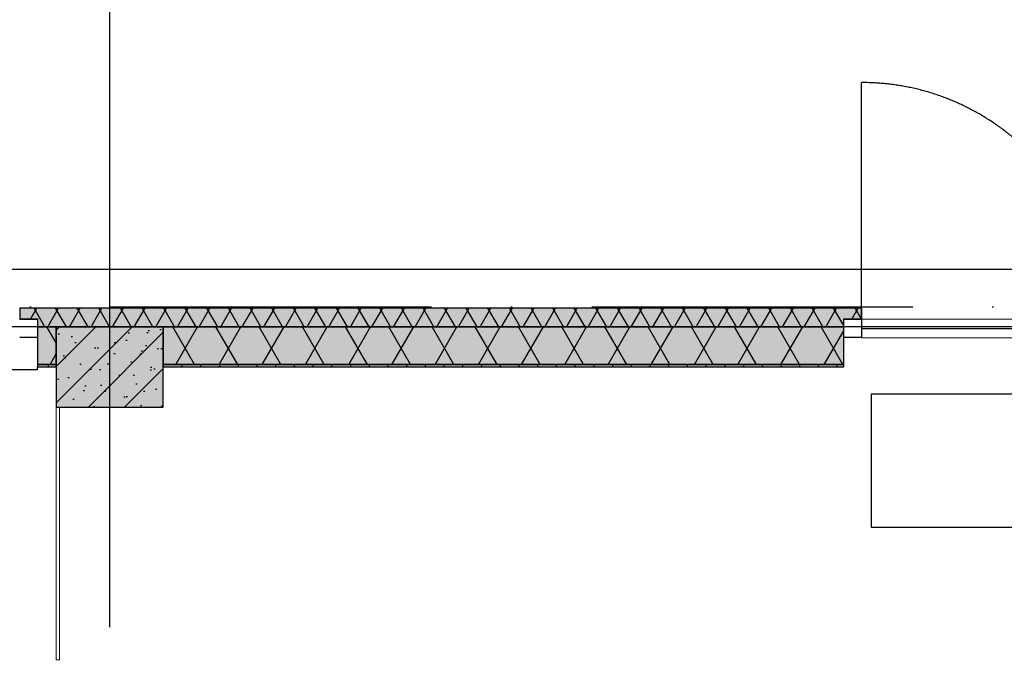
# Model space of a CAD drawing. Header units: millimetres. Extents: x 20872 to 297961, y -293704 to 213007.
# Tile 70 of 256: x 110847 to 114529, y -128523 to -126126. Entities that reach past the tile are written whole.
import ezdxf
from ezdxf.xclip import XClip

# ---------------------------------------------------------------- set-up
doc = ezdxf.new("R2010")
doc.units = ezdxf.units.MM
doc.header["$LTSCALE"] = 100
doc.header["$XCLIPFRAME"] = 2
doc.linetypes.add('ACAD_ISO10W100', pattern=[18, 12, -3, 0, -3])
doc.layers.get('Defpoints').update_dxf_attribs({"color": 181})
for name, color, linetype in [('A--L$7--_stramien', 1, 'Continuous'), ('A--L20--_bovenbouw', 3, 'Continuous'), ('A--L30--_afbouw', 7, 'Continuous'), ('A--L73--_vaste keukenvoorzieningen', 8, 'Continuous'), ('A--T$1A-afwerking', 8, 'Continuous'), ('A--T$7--_stramien', 7, 'Continuous'), ('XREFS', 9, 'Continuous')]:
    doc.layers.add(name, color=color, linetype=linetype)

# ---------------------------------------------------------------- blocks, each defined once
blk = doc.blocks.new('stramienlijnen_1')
at = {"layer": 'A--L$7--_stramien', "color": 1, "linetype": 'ACAD_ISO10W100', "lineweight": -3}
for p, q in [((111184.5, 22800), (111184.5, 27246.1)), ((57184.5, 22800), (138184.5, 22800)), ((111184.5, 0), (111184.5, 22800))]:
    blk.add_line(p, q, dxfattribs=at)
at = {"layer": 'Defpoints'}
blk.add_lwpolyline([(34736.5, 60859.2), (70727.2, 75), (164884.5, 75), (164884.5, 96950), (130834.5, 96950), (130834.5, 22725), (79641, 22725), (51266.3, 70646.6)], dxfattribs=at)
blk = doc.blocks.new('begane grond bestaand leeg')
at = {"color": 8}
blk.add_lwpolyline([(130619.4, 97110), (130619.4, 22940), (79787, 22940), (51443.8, 70808.3), (34518.3, 60786.6), (70611.1, -170), (165129.4, -170), (165129.4, 97110)], close=True, dxfattribs=at)
at = {"layer": 'A--T$7--_stramien'}
blk.add_blockref('stramienlijnen_1', (0, 0), dxfattribs=at)
blk = doc.blocks.new('BURO_onderaanzicht')
at = {"color": 7}
blk.add_line((-432, 0), (432, 0), dxfattribs=at)
blk = doc.blocks.new('catering')
at = {"layer": 'A--L73--_vaste keukenvoorzieningen', "lineweight": 5}
for points in [[(210493.803, 32406.723), (210494.043, 32406.723)], [(210493.803, 32387.809), (210493.803, 32406.723)], [(210494.043, 32406.723), (210494.043, 32387.809)], [(210494.043, 32387.809), (210493.803, 32387.809)]]:
    blk.add_lwpolyline(points, dxfattribs=at)
blk = doc.blocks.new('2016-02-04 100 begane grond bestaand')
at = {"layer": 'A--L20--_bovenbouw', "linetype": 'Continuous', "lineweight": -3}
for points in [[(110847.6, 22753.9), (110914.6, 22753.9), (110914.6, 22725), (113929.6, 22724.8), (113929.6, 22753.7), (113996.6, 22753.7), (113996.6, 22794.8), (110847.6, 22795)], [(110984.5, 22575), (110984.5, 22725), (110914.6, 22725), (110914.6, 22575)], [(111384.5, 22725), (110984.5, 22725), (110984.5, 22425), (111384.5, 22425)], [(113929.5, 22575), (113929.5, 22725), (111384.5, 22725), (111384.5, 22575)]]:
    blk.add_hatch(color=60, dxfattribs=at).paths.add_polyline_path(points, flags=0)
h = blk.add_hatch(dxfattribs=at)
h.set_pattern_fill('GENERAL_DIAMONDS', color=1, scale=560, angle=-0.0034, style=0, pattern_type=2)
h.set_pattern_definition([(59.9966, (110914.57, 22724.995), (-60.6197, 35.0036), []), (119.9966, (110914.57, 22724.995), (-60.6239, -34.9964), [])])
h.paths.add_polyline_path([(110847.6, 22753.9), (110914.6, 22753.9), (110914.6, 22725), (113929.6, 22724.8), (113929.6, 22753.7), (113996.6, 22753.7), (113996.6, 22794.8), (110847.6, 22795)], flags=0)
h = blk.add_hatch(dxfattribs=at)
h.set_pattern_fill('GENERAL_DIAMONDS', color=1, scale=1120, style=0, pattern_type=2)
h.set_pattern_definition([(60, (107034.48, 22584), (-121.2436, 70), []), (120, (107034.48, 22584), (-121.2436, -70), [])])
h.paths.add_polyline_path([(107104.6, 22584), (107104.6, 22725), (107034.5, 22725), (107034.5, 22584)], flags=0)
h.paths.add_polyline_path([(108396.6, 22584), (108396.6, 22725), (108329.6, 22725), (108329.6, 22584)], flags=0)
h.paths.add_polyline_path([(109689.6, 22584), (109689.6, 22725), (109621.6, 22725), (109621.6, 22584)], flags=0)
h.paths.add_polyline_path([(110984.5, 22584), (110984.5, 22725), (110914.6, 22725), (110914.6, 22584)], flags=0)
h = blk.add_hatch(dxfattribs=at)
h.set_pattern_fill('PREFB', color=1, scale=5, angle=180, style=0)
h.set_pattern_definition([(225, (111384.48, 22724.995), (67.882, -67.882), []), (197, (111384.484, 22724.995), (-25.787, -79.828), [0, -81.6, -46.2, 0, -67.2]), (228, (111384.484, 22724.995), (18.416, -81.172), [0, -80.8, 0, -82.4, 0, -66.4]), (251, (111384.484, 22724.995), (47.912, -67.263), [0, -80, 0, -480, -65.8])])
h.paths.add_polyline_path([(111384.5, 22725), (110984.5, 22725), (110984.5, 22425), (111384.5, 22425)], flags=0)
h = blk.add_hatch(dxfattribs=at)
h.set_pattern_fill('GENERAL_DIAMONDS', color=1, scale=1120, style=0, pattern_type=2)
h.set_pattern_definition([(60, (111384.48, 22584), (-121.2436, 70), []), (120, (111384.48, 22584), (-121.2436, -70), [])])
h.paths.add_polyline_path([(113929.5, 22584), (113929.5, 22725), (111384.5, 22725), (111384.5, 22584)], flags=0)
h.paths.add_polyline_path([(115484.5, 22584), (115484.5, 22725), (115414.5, 22725), (115414.5, 22584)], flags=0)
h = blk.add_hatch(dxfattribs=at)
h.set_pattern_fill('_U', color=1, scale=70, angle=90, style=0, pattern_type=0)
h.set_pattern_definition([(90, (107034.484, 22574.995), (-70, 4e-15), [])])
h.paths.add_polyline_path([(107104.6, 22575), (107104.6, 22584), (107034.5, 22584), (107034.5, 22575)], flags=0)
h.paths.add_polyline_path([(108396.6, 22575), (108396.6, 22584), (108329.6, 22584), (108329.6, 22575)], flags=0)
h.paths.add_polyline_path([(109689.6, 22575), (109689.6, 22584), (109621.6, 22584), (109621.6, 22575)], flags=0)
h.paths.add_polyline_path([(110984.5, 22575), (110984.5, 22584), (110914.6, 22584), (110914.6, 22575)], flags=0)
h = blk.add_hatch(dxfattribs=at)
h.set_pattern_fill('_U', color=1, scale=70, angle=90, style=0, pattern_type=0)
h.set_pattern_definition([(90, (111384.484, 22574.995), (-70, 4e-15), [])])
h.paths.add_polyline_path([(113929.5, 22575), (113929.5, 22584), (111384.5, 22584), (111384.5, 22575)], flags=0)
h.paths.add_polyline_path([(115484.5, 22575), (115484.5, 22584), (115414.5, 22584), (115414.5, 22575)], flags=0)
at = {"color": 8}
blk.add_lwpolyline([(130619.4, 97110), (130619.4, 22940), (79787, 22940), (51443.8, 70808.3), (34518.3, 60786.6), (70611.1, -170), (165129.4, -170), (165129.4, 97110)], close=True, dxfattribs=at)
at = {"layer": 'A--L20--_bovenbouw', "color": 1, "linetype": 'Continuous', "lineweight": -3}
for p, q in [((113996.6, 22794.8), (110847.6, 22795)), ((110847.6, 22795), (110847.6, 22753.9)), ((113996.6, 22753.7), (113996.6, 22794.8)), ((110847.6, 22753.9), (110914.6, 22753.9)), ((110914.6, 22753.9), (110914.6, 22725)), ((110984.5, 22725), (110914.6, 22725)), ((110914.6, 22725), (110914.6, 22584)), ((110914.6, 22725), (113929.6, 22724.8)), ((110984.5, 22584), (110984.5, 22725)), ((113929.5, 22725), (111384.5, 22725)), ((111384.5, 22725), (111384.5, 22584)), ((113929.5, 22584), (113929.5, 22725)), ((113929.6, 22724.8), (113929.6, 22753.7)), ((113929.6, 22753.7), (113996.6, 22753.7)), ((110914.6, 22584), (110984.5, 22584)), ((111384.5, 22584), (113929.5, 22584))]:
    blk.add_line(p, q, dxfattribs=at)
at = {"layer": 'A--L20--_bovenbouw', "color": 3, "linetype": 'Continuous', "lineweight": -3}
for p, q in [((111384.5, 22725), (110984.5, 22725)), ((110984.5, 22725), (110984.5, 22425)), ((111384.5, 22425), (111384.5, 22725)), ((110984.5, 22425), (111384.5, 22425))]:
    blk.add_line(p, q, dxfattribs=at)
at = {"layer": 'A--L20--_bovenbouw', "color": 2, "linetype": 'Continuous', "lineweight": -3}
for p, q in [((110984.5, 22584), (110914.6, 22584)), ((110914.6, 22584), (110914.6, 22575)), ((110914.6, 22575), (110984.5, 22575)), ((110984.5, 22575), (110984.5, 22584)), ((113929.5, 22584), (111384.5, 22584)), ((111384.5, 22584), (111384.5, 22575)), ((111384.5, 22575), (113929.5, 22575)), ((113929.5, 22575), (113929.5, 22584))]:
    blk.add_line(p, q, dxfattribs=at)
at = {"layer": 'A--L30--_afbouw', "color": 1, "linetype": 'Continuous', "lineweight": -3}
for p, q in [((110847.6, 22755), (110914.6, 22755)), ((110914.6, 22565), (110914.6, 22575)), ((109689.6, 22565), (110914.6, 22565))]:
    blk.add_line(p, q, dxfattribs=at)
at = {"layer": 'A--L30--_afbouw', "color": 2, "linetype": 'Continuous', "lineweight": -3}
for p, q in [((110847.6, 22755), (110914.6, 22755)), ((110914.6, 22755), (110914.6, 22685)), ((113929.5, 22755), (113996.5, 22755)), ((113929.5, 22685), (113929.5, 22755)), ((113996.5, 22755), (113996.5, 22685)), ((110914.6, 22685), (110847.6, 22685)), ((113996.5, 22685), (113929.5, 22685))]:
    blk.add_line(p, q, dxfattribs=at)
at = {"layer": 'A--L30--_afbouw', "color": 1, "linetype": 'Continuous', "lineweight": 18}
for p, q in [((113996.5, 22754.1), (115347.5, 22754.2)), ((113996.5, 22684.1), (115347.5, 22684.2))]:
    blk.add_line(p, q, dxfattribs=at)
at = {"layer": 'A--L30--_afbouw', "color": 1, "linetype": 'Continuous', "lineweight": -3}
blk.add_lwpolyline([(113996, 22755.1), (113995.9, 23638.9)], dxfattribs=at)
blk.add_arc((113996, 22755.1), 883.8, 0.0043, 90.0043, dxfattribs=at)
at = {"layer": 'Defpoints', "elevation": 0}
blk.add_lwpolyline([(114033.9, 22474.6), (114733.9, 22474.6), (114733.9, 21974.6), (114033.9, 21974.6)], close=True, dxfattribs=at)
at = {"layer": 'A--L$7--_stramien'}
blk.add_blockref('stramienlijnen_1', (0, 0), dxfattribs=at)
at = {"layer": 'A--L30--_afbouw', "color": 1, "linetype": 'Continuous', "lineweight": -3, "xscale": 1.563657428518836, "rotation": 0.004326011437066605}
blk.add_blockref('BURO_onderaanzicht', (114672, 22719.2), dxfattribs=at)
at = {"layer": 'A--T$1A-afwerking', "xscale": 49.99992073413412, "yscale": 49.99992073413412, "zscale": 49.99992073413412}
blk.add_blockref('catering', (-10413689, -1597908.6), dxfattribs=at)

msp = doc.modelspace()

# ---------------------------------------------------------------- block references
at = {"layer": 'XREFS', "color": 71, "true_color": 0xc9f18e}
ref = msp.add_blockref('begane grond bestaand leeg', (-1, -150000.4), dxfattribs=at)
XClip(ref).set_block_clipping_path([(116767.076214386, 82263.1420219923), (116767.076214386, 115683.1420219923), (179861.076214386, 115683.1420219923), (179861.076214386, 13442.9004429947), (164491.5066313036, 13442.9004429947), (116767.076214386, 29769.3836009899)])
at = {"layer": 'XREFS'}
ref = msp.add_blockref('2016-02-04 100 begane grond bestaand', (-1, -150000.4), dxfattribs=at)
XClip(ref).set_block_clipping_path([(116767.0762143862, 29769.3836009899), (164491.5066313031, 13442.9004429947), (179861.076214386, 13442.9004429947), (179861.076214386, -11696.8579780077), (20873.0762143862, -11696.8579780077), (20873.0762143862, 82263.1420219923), (116767.0762143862, 82263.1420219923)])

doc.saveas('drawing.dxf')
